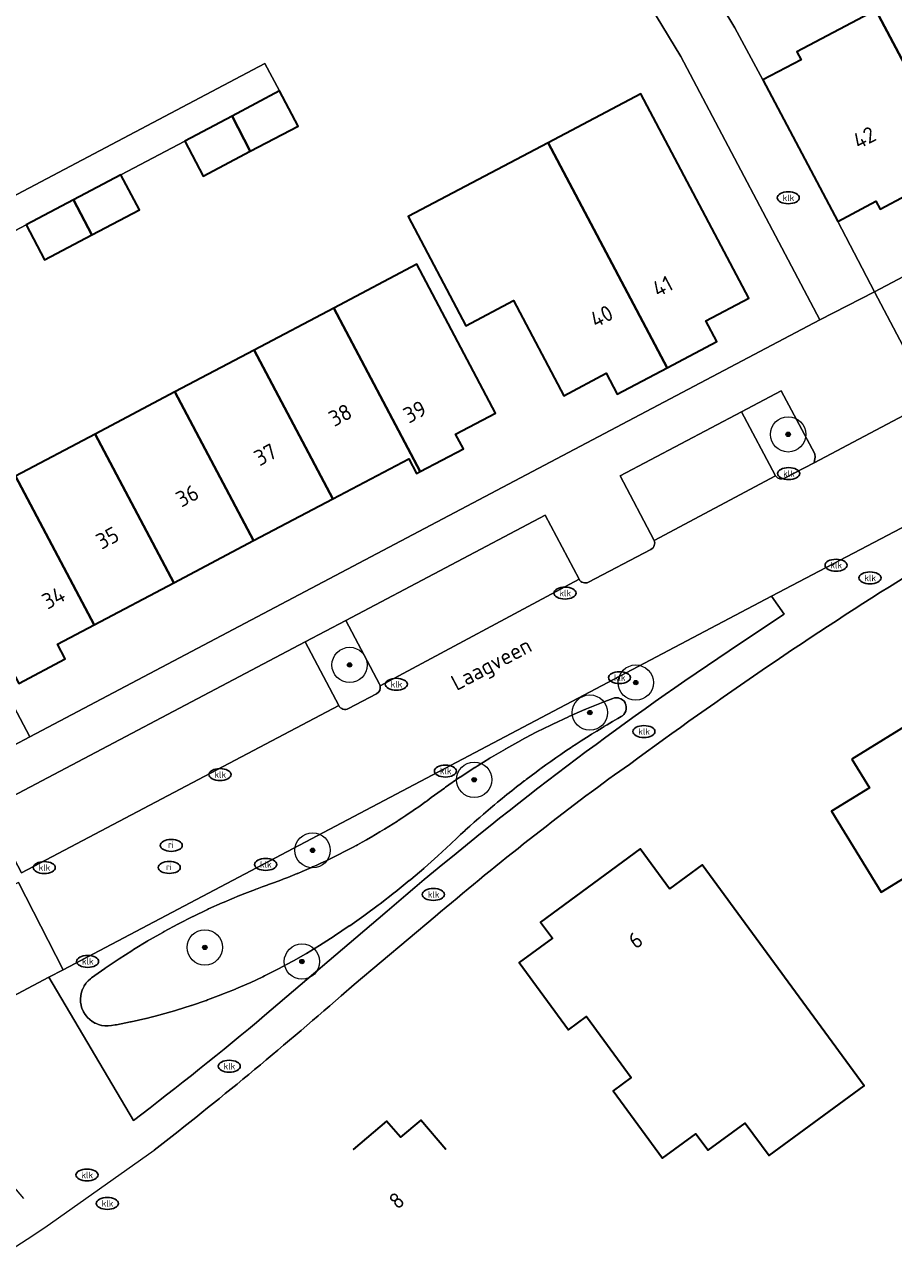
# Model space of a CAD drawing. Header units: metres. Extents: x 103671 to 105190, y 427150 to 429171.
# Tile 3 of 256: x 103776 to 103825, y 427158 to 427228. Entities that reach past the tile are written whole.
import ezdxf
from ezdxf.enums import TextEntityAlignment as Align

# ---------------------------------------------------------------- set-up
doc = ezdxf.new("R2010")
doc.units = ezdxf.units.M
for name, color, linetype, lineweight in [('B-WE-GR-BEPLANTING_CULTUUR_HEESTERS-GV', 253, 'Continuous', 18), ('B-WE-GR-BOOM-S', 253, 'Continuous', 25), ('B-WE-IE-MEUBILAIR-S', 253, 'Continuous', 25), ('B-WE-OG-BEBOUWING-GV', 253, 'Continuous', 35), ('B-WE-OG-BEBOUWING-T18', 7, 'Continuous', 18), ('B-WE-OG-TERREIN_BEGROEID-GV', 253, 'Continuous', 18), ('B-WE-OG-TERREIN_ERF-GV', 253, 'Continuous', 18), ('B-WE-OG-TOPOGRAFIE-T18', 7, 'Continuous', 18), ('B-WE-VH-OPENVERHARDING-GV', 253, 'Continuous', 18), ('B-WE-VH-OPENVERHARDING_BETONSTRAATSTEEN-GV', 253, 'Continuous', 18), ('B-WE-VH-OPENVERHARDING_STRAATBAKSTEEN-GV', 253, 'Continuous', 18), ('B-WE-VH-OPENVERHARDING_TEGEL-GV', 253, 'Continuous', 18)]:
    doc.layers.add(name, color=color, linetype=linetype, lineweight=lineweight)
doc.styles.add('NLCS-ISO', font='NLCS-ISO.ttf')
doc.styles.add('NLCS-ISO-M500-T18', font='NLCS-ISO.ttf', dxfattribs={"height": 0.9})

# ---------------------------------------------------------------- blocks, each defined once
blk = doc.blocks.new('SIE-MEUBILAIR_PUT_KOLK-SO')
blk.add_ellipse((0, 0), major_axis=(1.25, 0), ratio=0.54)
at = {"style": 'NLCS-ISO'}
blk.add_text('klk', height=0.75, dxfattribs=at).set_placement((0.03, 0), align=Align.MIDDLE_CENTER)
blk = doc.blocks.new('SIE-MEUBILAIR_PUT_RIOOLPUT-SO')
blk.add_ellipse((0, 0), major_axis=(1.25, 0), ratio=0.54)
at = {"style": 'NLCS-ISO'}
blk.add_text('ri', height=0.75, dxfattribs=at).set_placement((-0.04, 0.07), align=Align.MIDDLE_CENTER)
blk = doc.blocks.new('SGR-BOOM_GBKN-SO')
at = {"linetype": 'ByBlock', "lineweight": 18}
h = blk.add_hatch(color=0, dxfattribs=at)
h.dxf.hatch_style = 1
edge = h.paths.add_edge_path()
edge.add_arc((0, 0), 0.25, 0, 360)
at = {"color": 0, "linetype": 'ByBlock', "lineweight": 18}
for radius in [2, 0.25]:
    blk.add_circle((0, 0), radius, dxfattribs=at)
at = {"color": 0, "linetype": 'ByBlock', "lineweight": 18, "style": 'NLCS-ISO'}
blk.add_attdef('SOORT', (2.5, 0), '', height=1.5, dxfattribs=at)

msp = doc.modelspace()

# ---------------------------------------------------------------- linework, layer by layer
at = {"layer": 'B-WE-GR-BEPLANTING_CULTUUR_HEESTERS-GV', "flags": 128}
for points in [[(103818.528, 427202.582), (103820.192, 427203.458), (103820.22, 427203.589), (103820.26, 427203.773), (103820.235, 427203.967), (103818.34, 427207.53), (103816.092, 427206.345)], [(103816.092, 427206.345), (103817.988, 427202.749), (103818.001, 427202.727), (103818.015, 427202.705)], [(103793.681, 427194.525), (103791.38, 427193.311), (103793.287, 427189.695)], [(103795.589, 427190.908), (103793.681, 427194.525)], [(103793.827, 427189.529), (103795.421, 427190.368)]]:
    msp.add_lwpolyline(points, dxfattribs=at)
at = {"layer": 'B-WE-GR-BEPLANTING_CULTUUR_HEESTERS-GV'}
for points in [[(103818.015, 427202.705, 0.376109), (103818.528, 427202.582)], [(103795.421, 427190.368, 0.348257), (103795.622, 427190.823)], [(103795.622, 427190.823, 0.055093), (103795.589, 427190.908)], [(103793.287, 427189.695, 0.414369), (103793.827, 427189.529)]]:
    msp.add_lwpolyline(points, format="xyb", dxfattribs=at)
at = {"layer": 'B-WE-OG-BEBOUWING-GV', "flags": 128}
for points in [[(103823.696, 427229.087), (103828.412, 427220.19), (103833.41, 427222.831), (103827.576, 427233.966), (103827.391, 427233.868), (103828.559, 427231.658)], [(103817.292, 427225.135), (103821.531, 427217.117), (103823.697, 427218.262), (103823.931, 427217.82), (103828.412, 427220.19), (103823.696, 427229.087), (103819.224, 427226.722), (103819.458, 427226.28)], [(103789.93, 427224.511), (103787.249, 427223.094), (103788.276, 427221.101), (103790.978, 427222.528)], [(103805.147, 427221.581), (103811.871, 427208.833), (103814.691, 427210.321), (103814.071, 427211.497), (103816.494, 427212.775), (103810.391, 427224.347)], [(103787.249, 427223.094), (103784.567, 427221.678), (103785.615, 427219.695), (103788.276, 427221.101)], [(103811.871, 427208.833), (103805.147, 427221.581), (103797.222, 427217.401), (103800.484, 427211.216), (103803.176, 427212.636), (103806.017, 427207.249), (103808.429, 427208.522), (103809.05, 427207.345)], [(103780.946, 427219.764), (103778.264, 427218.347), (103779.311, 427216.364), (103781.993, 427217.781)], [(103778.264, 427218.347), (103775.583, 427216.931), (103776.631, 427214.948), (103779.311, 427216.364)], [(103793.01, 427212.215), (103797.9, 427202.953), (103800.34, 427204.24), (103799.896, 427205.08), (103802.151, 427206.27), (103797.706, 427214.693)], [(103797.9, 427202.953), (103793.01, 427212.215), (103788.501, 427209.835), (103792.946, 427201.412), (103797.251, 427203.684), (103797.694, 427202.844)], [(103784.008, 427207.464), (103788.453, 427199.041), (103792.946, 427201.412), (103788.501, 427209.835)], [(103788.453, 427199.041), (103784.008, 427207.464), (103779.495, 427205.082), (103783.94, 427196.659)], [(103774.982, 427202.701), (103779.428, 427194.278), (103783.94, 427196.659), (103779.495, 427205.082)], [(103779.428, 427194.278), (103774.982, 427202.701), (103770.282, 427200.221), (103775.171, 427190.957), (103777.798, 427192.344), (103777.355, 427193.184)], [(103822.327, 427186.668), (103823.326, 427185.042), (103821.172, 427183.718), (103823.993, 427179.125), (103826.148, 427180.448), (103828.606, 427176.446), (103834.583, 427180.118), (103828.304, 427190.34)], [(103812.012, 427179.322), (103810.356, 427181.579), (103804.712, 427177.438), (103805.381, 427176.527), (103803.494, 427175.143), (103806.292, 427171.329), (103807.316, 427172.08), (103809.848, 427168.63), (103808.824, 427167.878), (103811.622, 427164.065), (103813.509, 427165.449), (103814.195, 427164.514), (103816.291, 427166.052), (103817.646, 427164.206), (103823.04, 427168.163), (103813.859, 427180.676)]]:
    msp.add_lwpolyline(points, close=True, dxfattribs=at)
msp.add_lwpolyline([(103799.352, 427164.555), (103797.925, 427166.225), (103796.777, 427165.244), (103795.991, 427166.164), (103794.108, 427164.555)], dxfattribs=at)
at = {"layer": 'B-WE-OG-TERREIN_BEGROEID-GV', "flags": 128}
for points in [[(103812.882, 427191.107), (103816.025, 427193.242), (103818.498, 427194.878), (103817.791, 427195.897), (103777.685, 427174.736), (103776.874, 427174.308), (103781.653, 427166.198)], [(103789.078, 427172.137), (103795.506, 427177.611)]]:
    msp.add_lwpolyline(points, dxfattribs=at)
at = {"layer": 'B-WE-OG-TERREIN_BEGROEID-GV'}
for points in [[(103795.506, 427177.611, -0.026693), (103812.882, 427191.107)], [(103781.653, 427166.198, 0.012697), (103789.078, 427172.137)]]:
    msp.add_lwpolyline(points, format="xyb", dxfattribs=at)
at = {"layer": 'B-WE-OG-TERREIN_BEGROEID-GV', "flags": 128}
for points in [[(103809.114, 427190.14), (103809.011, 427190.145), (103808.908, 427190.138), (103808.901, 427190.137), (103808.795, 427190.108), (103808.498, 427189.994), (103808.201, 427189.878), (103808.169, 427189.866), (103808.156, 427189.86), (103807.316, 427189.517), (103807.237, 427189.483), (103807.213, 427189.473), (103806.315, 427189.078), (103806.291, 427189.068), (103805.402, 427188.652), (103805.285, 427188.596), (103804.499, 427188.204), (103804.43, 427188.168), (103803.608, 427187.734), (103803.585, 427187.722), (103802.75, 427187.256), (103802.728, 427187.244), (103802.718, 427187.238), (103801.926, 427186.772), (103801.86, 427186.732), (103801.843, 427186.722), (103801.113, 427186.269), (103801.004, 427186.2), (103800.984, 427186.187), (103800.162, 427185.648), (103800.144, 427185.636), (103799.332, 427185.076), (103799.262, 427185.026), (103798.517, 427184.484), (103798.282, 427184.311), (103798.173, 427184.232), (103798.158, 427184.221), (103798.047, 427184.14), (103797.809, 427183.971), (103797.571, 427183.804), (103797.421, 427183.701), (103797.331, 427183.639), (103797.09, 427183.476), (103796.847, 427183.315), (103796.655, 427183.19), (103796.603, 427183.156), (103796.358, 427182.999), (103796.111, 427182.844), (103795.876, 427182.699), (103795.864, 427182.691), (103795.615, 427182.54), (103795.364, 427182.391), (103795.113, 427182.245), (103795.084, 427182.228), (103795.077, 427182.224), (103794.86, 427182.1), (103794.606, 427181.957), (103794.351, 427181.817), (103794.281, 427181.779), (103794.262, 427181.768), (103794.095, 427181.678), (103793.838, 427181.542), (103793.579, 427181.408), (103793.466, 427181.35), (103793.445, 427181.34), (103793.32, 427181.276), (103793.059, 427181.146), (103792.797, 427181.018), (103792.64, 427180.943), (103792.535, 427180.893), (103792.271, 427180.769), (103792.006, 427180.648), (103791.804, 427180.557), (103791.74, 427180.529), (103791.474, 427180.412), (103791.206, 427180.297), (103790.958, 427180.193), (103790.937, 427180.185), (103790.668, 427180.075), (103790.397, 427179.967), (103790.126, 427179.861), (103790.103, 427179.852), (103790.091, 427179.848), (103789.854, 427179.757), (103789.581, 427179.656), (103789.307, 427179.557), (103789.239, 427179.533), (103788.952, 427179.43), (103788.665, 427179.324), (103788.585, 427179.294), (103788.562, 427179.285), (103787.811, 427178.994), (103787.686, 427178.944), (103787.662, 427178.934), (103786.795, 427178.572), (103786.684, 427178.523), (103785.914, 427178.177), (103785.849, 427178.147), (103785.043, 427177.761), (103785.023, 427177.751), (103784.207, 427177.336), (103784.182, 427177.323), (103784.178, 427177.321), (103783.4, 427176.901), (103783.333, 427176.864), (103783.315, 427176.854), (103782.604, 427176.448), (103782.495, 427176.384), (103782.472, 427176.37), (103781.669, 427175.883), (103781.56, 427175.815), (103780.857, 427175.362), (103780.79, 427175.318), (103780.057, 427174.821), (103780.033, 427174.804), (103779.287, 427174.272), (103779.271, 427174.26), (103779.237, 427174.234), (103779.224, 427174.224), (103779.095, 427174.109), (103779.09, 427174.104), (103778.971, 427173.967), (103778.968, 427173.964), (103778.87, 427173.82), (103778.864, 427173.809), (103778.862, 427173.805), (103778.787, 427173.66), (103778.778, 427173.64), (103778.776, 427173.634), (103778.715, 427173.461), (103778.714, 427173.457), (103778.675, 427173.276), (103778.672, 427173.257), (103778.658, 427173.087), (103778.658, 427173.078), (103778.665, 427172.898), (103778.694, 427172.721), (103778.697, 427172.71), (103778.698, 427172.706), (103778.744, 427172.548), (103778.751, 427172.528), (103778.754, 427172.523), (103778.828, 427172.355), (103778.831, 427172.352), (103778.927, 427172.193), (103778.938, 427172.177), (103779.045, 427172.045), (103779.051, 427172.037), (103779.181, 427171.912), (103779.324, 427171.803), (103779.332, 427171.798), (103779.335, 427171.796), (103779.479, 427171.712), (103779.496, 427171.704), (103779.502, 427171.702), (103779.672, 427171.631), (103779.676, 427171.63), (103779.855, 427171.581), (103779.875, 427171.577), (103780.042, 427171.555), (103780.054, 427171.554), (103780.233, 427171.552), (103780.412, 427171.572), (103780.42, 427171.573), (103780.628, 427171.611), (103780.698, 427171.624), (103781.498, 427171.784), (103781.502, 427171.785), (103781.527, 427171.79), (103782.351, 427171.977), (103782.371, 427171.981), (103783.171, 427172.185), (103783.235, 427172.202), (103783.985, 427172.413), (103784.093, 427172.445), (103784.919, 427172.704), (103784.943, 427172.712), (103785.768, 427172.995), (103785.786, 427173.001), (103785.86, 427173.028), (103786.613, 427173.31), (103786.621, 427173.313), (103786.652, 427173.325), (103787.435, 427173.642), (103787.447, 427173.647), (103788.211, 427173.979), (103788.264, 427174.004), (103788.977, 427174.336), (103789.072, 427174.382), (103789.843, 427174.769), (103789.868, 427174.782), (103790.637, 427175.194), (103790.654, 427175.203), (103790.729, 427175.244), (103791.416, 427175.638), (103791.428, 427175.645), (103791.462, 427175.665), (103792.184, 427176.105), (103792.189, 427176.108), (103793.015, 427176.636), (103793.019, 427176.639), (103793.039, 427176.652), (103793.877, 427177.215), (103793.902, 427177.232), (103794.702, 427177.796), (103794.771, 427177.846), (103795.515, 427178.394), (103795.627, 427178.478), (103796.444, 427179.111), (103796.468, 427179.13), (103797.275, 427179.785), (103797.294, 427179.8), (103797.361, 427179.856), (103798.094, 427180.48), (103798.105, 427180.489), (103798.13, 427180.511), (103798.884, 427181.182), (103798.9, 427181.196), (103799.623, 427181.869), (103799.678, 427181.921), (103799.93, 427182.159), (103800.184, 427182.395), (103800.439, 427182.63), (103800.448, 427182.638), (103800.695, 427182.862), (103800.953, 427183.093), (103801.213, 427183.322), (103801.265, 427183.368), (103801.475, 427183.55), (103801.738, 427183.775), (103802.002, 427183.999), (103802.098, 427184.079), (103802.268, 427184.221), (103802.536, 427184.441), (103802.805, 427184.659), (103802.923, 427184.753), (103802.946, 427184.772), (103803.076, 427184.875), (103803.348, 427185.089), (103803.621, 427185.302), (103803.788, 427185.429), (103803.81, 427185.446), (103803.896, 427185.512), (103804.173, 427185.721), (103804.451, 427185.928), (103804.677, 427186.093), (103804.688, 427186.102), (103804.73, 427186.133), (103805.011, 427186.335), (103805.293, 427186.536), (103805.577, 427186.735), (103805.58, 427186.737), (103805.862, 427186.932), (103806.148, 427187.127), (103806.436, 427187.32), (103806.485, 427187.353), (103806.725, 427187.511), (103807.015, 427187.7), (103807.307, 427187.887), (103807.404, 427187.95), (103807.599, 427188.072), (103807.894, 427188.255), (103808.189, 427188.436), (103808.315, 427188.512), (103808.336, 427188.525), (103808.486, 427188.615), (103808.784, 427188.792), (103809.083, 427188.967), (103809.281, 427189.081), (103809.312, 427189.1), (103809.333, 427189.114), (103809.342, 427189.122), (103809.419, 427189.192), (103809.423, 427189.197), (103809.489, 427189.287), (103809.535, 427189.387), (103809.537, 427189.393), (103809.561, 427189.495), (103809.563, 427189.507), (103809.565, 427189.62), (103809.565, 427189.624), (103809.544, 427189.735), (103809.543, 427189.738), (103809.539, 427189.75), (103809.5, 427189.843), (103809.498, 427189.846), (103809.495, 427189.852), (103809.433, 427189.943), (103809.353, 427190.02), (103809.349, 427190.024), (103809.26, 427190.081), (103809.25, 427190.086), (103809.143, 427190.126)], [(103809.25, 427190.086), (103809.26, 427190.081), (103809.349, 427190.024), (103809.353, 427190.02), (103809.433, 427189.943), (103809.495, 427189.852), (103809.498, 427189.846), (103809.5, 427189.843), (103809.539, 427189.75), (103809.543, 427189.738), (103809.544, 427189.735), (103809.565, 427189.624), (103809.565, 427189.62), (103809.563, 427189.507), (103809.561, 427189.495), (103809.537, 427189.393), (103809.535, 427189.387), (103809.489, 427189.287), (103809.423, 427189.197), (103809.419, 427189.192), (103809.342, 427189.122), (103809.333, 427189.114), (103809.312, 427189.1), (103809.281, 427189.081), (103809.083, 427188.967), (103808.784, 427188.792), (103808.486, 427188.615), (103808.336, 427188.525), (103808.315, 427188.512), (103808.189, 427188.436), (103807.894, 427188.255), (103807.599, 427188.072), (103807.404, 427187.95), (103807.307, 427187.887), (103807.015, 427187.7), (103806.725, 427187.511), (103806.485, 427187.353), (103806.436, 427187.32), (103806.148, 427187.127), (103805.862, 427186.932), (103805.58, 427186.737), (103805.577, 427186.735), (103805.293, 427186.536), (103805.011, 427186.335), (103804.73, 427186.133), (103804.688, 427186.102), (103804.677, 427186.093), (103804.451, 427185.928), (103804.173, 427185.721), (103803.896, 427185.512), (103803.81, 427185.446), (103803.788, 427185.429), (103803.621, 427185.302), (103803.348, 427185.089), (103803.076, 427184.875), (103802.946, 427184.772), (103802.923, 427184.753), (103802.805, 427184.659), (103802.536, 427184.441), (103802.268, 427184.221), (103802.098, 427184.079), (103802.002, 427183.999), (103801.738, 427183.775), (103801.475, 427183.55), (103801.265, 427183.368), (103801.213, 427183.322), (103800.953, 427183.093), (103800.695, 427182.862), (103800.448, 427182.638), (103800.439, 427182.63), (103800.184, 427182.395), (103799.93, 427182.159), (103799.678, 427181.921), (103799.623, 427181.869), (103798.9, 427181.196), (103798.884, 427181.182), (103798.13, 427180.511), (103798.105, 427180.489), (103798.094, 427180.48), (103797.361, 427179.856), (103797.294, 427179.8), (103797.275, 427179.785), (103796.468, 427179.13), (103796.444, 427179.111), (103795.627, 427178.478), (103795.515, 427178.394), (103794.771, 427177.846), (103794.702, 427177.796), (103793.902, 427177.232), (103793.877, 427177.215), (103793.039, 427176.652), (103793.019, 427176.639), (103793.015, 427176.636), (103792.189, 427176.108), (103792.184, 427176.105), (103791.462, 427175.665), (103791.428, 427175.645), (103791.416, 427175.638), (103790.729, 427175.244), (103790.654, 427175.203), (103790.637, 427175.194), (103789.868, 427174.782), (103789.843, 427174.769), (103789.072, 427174.382), (103788.977, 427174.336), (103788.264, 427174.004), (103788.211, 427173.979), (103787.447, 427173.647), (103787.435, 427173.642), (103786.652, 427173.325), (103786.621, 427173.313), (103786.613, 427173.31), (103785.86, 427173.028), (103785.786, 427173.001), (103785.768, 427172.995), (103784.943, 427172.712), (103784.919, 427172.704), (103784.093, 427172.445), (103783.985, 427172.413), (103783.235, 427172.202), (103783.171, 427172.185), (103782.371, 427171.981), (103782.351, 427171.977), (103781.527, 427171.79), (103781.502, 427171.785), (103781.498, 427171.784), (103780.698, 427171.624), (103780.628, 427171.611), (103780.42, 427171.573), (103780.412, 427171.572), (103780.233, 427171.552), (103780.054, 427171.554), (103780.042, 427171.555), (103779.875, 427171.577), (103779.855, 427171.581), (103779.676, 427171.63), (103779.672, 427171.631), (103779.502, 427171.702), (103779.496, 427171.704), (103779.479, 427171.712), (103779.335, 427171.796), (103779.332, 427171.798), (103779.324, 427171.803), (103779.181, 427171.912), (103779.051, 427172.037), (103779.045, 427172.045), (103778.938, 427172.177), (103778.927, 427172.193), (103778.831, 427172.352), (103778.828, 427172.355), (103778.754, 427172.523), (103778.751, 427172.528), (103778.744, 427172.548), (103778.698, 427172.706), (103778.697, 427172.71), (103778.694, 427172.721), (103778.665, 427172.898), (103778.658, 427173.078), (103778.658, 427173.087), (103778.672, 427173.257), (103778.675, 427173.276), (103778.714, 427173.457), (103778.715, 427173.461), (103778.776, 427173.634), (103778.778, 427173.64), (103778.787, 427173.66), (103778.862, 427173.805), (103778.864, 427173.809), (103778.87, 427173.82), (103778.968, 427173.964), (103778.971, 427173.967), (103779.09, 427174.104), (103779.095, 427174.109), (103779.224, 427174.224), (103779.237, 427174.234), (103779.271, 427174.26), (103779.287, 427174.272), (103780.033, 427174.804), (103780.057, 427174.821), (103780.79, 427175.318), (103780.857, 427175.362), (103781.56, 427175.815), (103781.669, 427175.883), (103782.472, 427176.37), (103782.495, 427176.384), (103782.604, 427176.448), (103783.315, 427176.854), (103783.333, 427176.864), (103783.4, 427176.901), (103784.178, 427177.321), (103784.182, 427177.323), (103784.207, 427177.336), (103785.023, 427177.751), (103785.043, 427177.761), (103785.849, 427178.147), (103785.914, 427178.177), (103786.684, 427178.523), (103786.795, 427178.572), (103787.662, 427178.934), (103787.686, 427178.944), (103787.811, 427178.994), (103788.562, 427179.285), (103788.585, 427179.294), (103788.665, 427179.324), (103788.952, 427179.43), (103789.239, 427179.533), (103789.307, 427179.557), (103789.581, 427179.656), (103789.854, 427179.757), (103790.091, 427179.848), (103790.103, 427179.852), (103790.126, 427179.861), (103790.397, 427179.967), (103790.668, 427180.075), (103790.937, 427180.185), (103790.958, 427180.193), (103791.206, 427180.297), (103791.474, 427180.412), (103791.74, 427180.529), (103791.804, 427180.557), (103792.006, 427180.648), (103792.271, 427180.769), (103792.535, 427180.893), (103792.64, 427180.943), (103792.797, 427181.018), (103793.059, 427181.146), (103793.32, 427181.276), (103793.445, 427181.34), (103793.466, 427181.35), (103793.579, 427181.408), (103793.838, 427181.542), (103794.095, 427181.678), (103794.262, 427181.768), (103794.281, 427181.779), (103794.351, 427181.817), (103794.606, 427181.957), (103794.86, 427182.1), (103795.077, 427182.224), (103795.084, 427182.228), (103795.113, 427182.245), (103795.364, 427182.391), (103795.615, 427182.54), (103795.864, 427182.691), (103795.876, 427182.699), (103796.111, 427182.844), (103796.358, 427182.999), (103796.603, 427183.156), (103796.655, 427183.19), (103796.847, 427183.315), (103797.09, 427183.476), (103797.331, 427183.639), (103797.421, 427183.701), (103797.571, 427183.804), (103797.809, 427183.971), (103798.047, 427184.14), (103798.158, 427184.221), (103798.173, 427184.232), (103798.282, 427184.311), (103798.517, 427184.484), (103799.262, 427185.026), (103799.332, 427185.076), (103800.144, 427185.636), (103800.162, 427185.648), (103800.984, 427186.187), (103801.004, 427186.2), (103801.113, 427186.269), (103801.843, 427186.722), (103801.86, 427186.732), (103801.926, 427186.772), (103802.718, 427187.238), (103802.728, 427187.244), (103802.75, 427187.256), (103803.585, 427187.722), (103803.608, 427187.734), (103804.43, 427188.168), (103804.499, 427188.204), (103805.285, 427188.596), (103805.402, 427188.652), (103806.291, 427189.068), (103806.315, 427189.078), (103807.213, 427189.473), (103807.237, 427189.483), (103807.316, 427189.517), (103808.156, 427189.86), (103808.169, 427189.866), (103808.201, 427189.878), (103808.498, 427189.994), (103808.795, 427190.108), (103808.901, 427190.137), (103808.908, 427190.138), (103809.011, 427190.145), (103809.114, 427190.14), (103809.143, 427190.126)]]:
    msp.add_lwpolyline(points, close=True, dxfattribs=at)
at = {"layer": 'B-WE-OG-TERREIN_ERF-GV', "flags": 128}
for points in [[(103802.521, 427250), (103815.704, 427228.092), (103817.292, 427225.135), (103819.458, 427226.28), (103819.224, 427226.722), (103823.696, 427229.087)], [(103828.412, 427220.19), (103823.931, 427217.82), (103823.697, 427218.262), (103821.531, 427217.117), (103823.61, 427213.141), (103881.016, 427243.493)], [(103763.793, 427210.657), (103775.798, 427187.932), (103820.523, 427211.542), (103812.654, 427226.458), (103807, 427235.784)], [(103733.385, 427196.632), (103789.107, 427226.069), (103789.93, 427224.511), (103790.978, 427222.528), (103788.276, 427221.101), (103785.615, 427219.695), (103784.567, 427221.678), (103780.946, 427219.764), (103781.993, 427217.781), (103779.311, 427216.364), (103776.631, 427214.948), (103775.583, 427216.931), (103771.922, 427214.997)], [(103809.741, 427186.368), (103808.903, 427185.783)], [(103798.744, 427177.749), (103794.158, 427173.897), (103793.419, 427173.258)], [(103794.108, 427164.555), (103795.991, 427166.164), (103796.777, 427165.244), (103797.925, 427166.225), (103799.352, 427164.555)]]:
    msp.add_lwpolyline(points, dxfattribs=at)
for points in [[(103805.147, 427221.581), (103810.391, 427224.347), (103816.494, 427212.775), (103814.071, 427211.497), (103814.691, 427210.321), (103811.871, 427208.833), (103809.05, 427207.345), (103808.429, 427208.522), (103806.017, 427207.249), (103803.176, 427212.636), (103800.484, 427211.216), (103797.222, 427217.401)], [(103774.982, 427202.701), (103779.495, 427205.082), (103784.008, 427207.464), (103788.501, 427209.835), (103793.01, 427212.215), (103797.706, 427214.693), (103802.151, 427206.27), (103799.896, 427205.08), (103800.34, 427204.24), (103797.9, 427202.953), (103797.694, 427202.844), (103797.251, 427203.684), (103792.946, 427201.412), (103788.453, 427199.041), (103783.94, 427196.659), (103779.428, 427194.278), (103777.355, 427193.184), (103777.798, 427192.344), (103775.171, 427190.957), (103770.282, 427200.221)], [(103822.327, 427186.668), (103828.304, 427190.34), (103834.583, 427180.118), (103828.606, 427176.446), (103826.148, 427180.448), (103823.993, 427179.125), (103821.172, 427183.718), (103823.326, 427185.042)], [(103812.012, 427179.322), (103813.859, 427180.676), (103823.04, 427168.163), (103817.646, 427164.206), (103816.291, 427166.052), (103814.195, 427164.514), (103813.509, 427165.449), (103811.622, 427164.065), (103808.824, 427167.878), (103809.848, 427168.63), (103807.316, 427172.08), (103806.292, 427171.329), (103803.494, 427175.143), (103805.381, 427176.527), (103804.712, 427177.438), (103810.356, 427181.579)]]:
    msp.add_lwpolyline(points, close=True, dxfattribs=at)
at = {"layer": 'B-WE-OG-TERREIN_ERF-GV'}
for points in [[(103825.469, 427197.067, 0.019408), (103809.741, 427186.368)], [(103808.903, 427185.783, 0.018521), (103798.744, 427177.749)], [(103793.419, 427173.258, -0.013957), (103782.834, 427164.509)]]:
    msp.add_lwpolyline(points, format="xyb", dxfattribs=at)
at = {"layer": 'B-WE-VH-OPENVERHARDING-GV', "flags": 128}
for points in [[(103888.845, 427244.827), (103895.7, 427248.467), (103895.783, 427248.707), (103898.233, 427250), (103901.263, 427251.599), (103901.097, 427254.111), (103893.322, 427250), (103881.016, 427243.493), (103823.61, 427213.141), (103826.86, 427206.971), (103827.253, 427207.178)], [(103775.145, 427179.676), (103777.685, 427174.736), (103817.791, 427195.897), (103829.763, 427202.187), (103848.804, 427212.191), (103846.158, 427217.172), (103843.894, 427215.976), (103839.431, 427213.617), (103839.384, 427213.592), (103827.253, 427207.178), (103826.86, 427206.971), (103820.192, 427203.458), (103818.528, 427202.582)], [(103818.015, 427202.705), (103811.142, 427199.055)], [(103810.959, 427198.549), (103807.428, 427196.69)], [(103806.888, 427196.857), (103795.622, 427190.823)], [(103795.421, 427190.368), (103793.827, 427189.529)], [(103793.287, 427189.695), (103775.312, 427180.216)]]:
    msp.add_lwpolyline(points, dxfattribs=at)
at = {"layer": 'B-WE-VH-OPENVERHARDING-GV'}
for points in [[(103818.528, 427202.582, -0.376109), (103818.015, 427202.705)], [(103811.142, 427199.055, -0.38745), (103810.959, 427198.549)], [(103807.428, 427196.69, -0.413505), (103806.888, 427196.857)], [(103795.622, 427190.823, -0.348257), (103795.421, 427190.368)], [(103793.827, 427189.529, -0.414369), (103793.287, 427189.695)]]:
    msp.add_lwpolyline(points, format="xyb", dxfattribs=at)
at = {"layer": 'B-WE-VH-OPENVERHARDING-GV', "flags": 128}
msp.add_lwpolyline([(103768.544, 427169.905), (103776.874, 427174.308), (103777.685, 427174.736), (103775.145, 427179.676), (103771.694, 427177.856), (103769.869, 427176.894), (103768.414, 427176.126), (103761.224, 427172.335), (103763.811, 427167.407)], close=True, dxfattribs=at)
at = {"layer": 'B-WE-VH-OPENVERHARDING_BETONSTRAATSTEEN-GV', "flags": 128}
for points in [[(103802.521, 427250), (103800.515, 427253.334), (103796.755, 427259.583), (103790.849, 427269.259), (103787.849, 427267.45), (103793.755, 427257.774), (103796.336, 427253.491), (103797.523, 427251.522), (103798.442, 427250), (103805.611, 427238.06), (103807, 427235.784), (103812.654, 427226.458), (103820.523, 427211.542), (103823.61, 427213.141), (103821.531, 427217.117), (103817.292, 427225.135), (103815.704, 427228.092)], [(103818.015, 427202.705), (103818.001, 427202.727), (103817.988, 427202.749), (103816.092, 427206.345), (103809.213, 427202.717), (103811.126, 427199.089), (103811.134, 427199.072), (103811.142, 427199.055)], [(103791.38, 427193.311), (103773.407, 427183.828), (103775.312, 427180.216), (103793.287, 427189.695)]]:
    msp.add_lwpolyline(points, close=True, dxfattribs=at)
for points in [[(103806.888, 427196.857), (103804.976, 427200.482), (103793.681, 427194.525), (103795.589, 427190.908)], [(103795.622, 427190.823), (103806.888, 427196.857)]]:
    msp.add_lwpolyline(points, dxfattribs=at)
at = {"layer": 'B-WE-VH-OPENVERHARDING_BETONSTRAATSTEEN-GV'}
msp.add_lwpolyline([(103795.589, 427190.908, -0.055093), (103795.622, 427190.823)], format="xyb", dxfattribs=at)
at = {"layer": 'B-WE-VH-OPENVERHARDING_STRAATBAKSTEEN-GV', "flags": 128}
for points in [[(103811.142, 427199.055), (103811.134, 427199.072), (103811.126, 427199.089), (103809.213, 427202.717), (103816.092, 427206.345), (103818.34, 427207.53), (103820.235, 427203.967), (103820.26, 427203.773), (103820.22, 427203.589), (103820.192, 427203.458), (103826.86, 427206.971), (103823.61, 427213.141), (103820.523, 427211.542), (103775.798, 427187.932)], [(103775.312, 427180.216), (103773.407, 427183.828), (103791.38, 427193.311), (103793.681, 427194.525), (103804.976, 427200.482), (103806.888, 427196.857)], [(103807.428, 427196.69), (103810.959, 427198.549)], [(103775.798, 427187.932), (103773.927, 427186.944), (103741.802, 427169.986), (103731.604, 427164.555)]]:
    msp.add_lwpolyline(points, dxfattribs=at)
at = {"layer": 'B-WE-VH-OPENVERHARDING_STRAATBAKSTEEN-GV'}
for points in [[(103810.959, 427198.549, 0.38745), (103811.142, 427199.055)], [(103806.888, 427196.857, 0.413505), (103807.428, 427196.69)]]:
    msp.add_lwpolyline(points, format="xyb", dxfattribs=at)
at = {"layer": 'B-WE-VH-OPENVERHARDING_TEGEL-GV', "flags": 128}
for points in [[(103771.922, 427214.997), (103775.583, 427216.931), (103778.264, 427218.347), (103780.946, 427219.764), (103784.567, 427221.678), (103787.249, 427223.094), (103789.93, 427224.511), (103789.107, 427226.069), (103733.385, 427196.632)], [(103773.927, 427186.944), (103775.798, 427187.932), (103763.793, 427210.657)], [(103830.916, 427200.351), (103829.763, 427202.187), (103817.791, 427195.897), (103818.498, 427194.878), (103816.025, 427193.242), (103812.882, 427191.107)], [(103808.903, 427185.783), (103809.741, 427186.368)], [(103795.506, 427177.611), (103789.078, 427172.137)], [(103793.419, 427173.258), (103794.158, 427173.897), (103798.744, 427177.749)], [(103781.653, 427166.198), (103776.874, 427174.308), (103768.544, 427169.905), (103775.43, 427161.775)], [(103773.628, 427158.112), (103774.418, 427158.678), (103775.649, 427159.484), (103776.637, 427160.144), (103782.834, 427164.509)]]:
    msp.add_lwpolyline(points, dxfattribs=at)
at = {"layer": 'B-WE-VH-OPENVERHARDING_TEGEL-GV'}
for points in [[(103809.741, 427186.368, -0.019408), (103825.469, 427197.067)], [(103812.882, 427191.107, 0.026693), (103795.506, 427177.611)], [(103798.744, 427177.749, -0.018521), (103808.903, 427185.783)], [(103782.834, 427164.509, 0.013957), (103793.419, 427173.258)], [(103789.078, 427172.137, -0.012697), (103781.653, 427166.198)]]:
    msp.add_lwpolyline(points, format="xyb", dxfattribs=at)

# ---------------------------------------------------------------- block references
at = {"layer": 'B-WE-GR-BOOM-S', "xscale": 0.5, "yscale": 0.5, "zscale": 0.5}
for p in [(103818.727, 427205.062), (103793.898, 427192.001), (103810.1, 427191), (103807.5, 427189.3), (103800.951, 427185.497), (103791.8, 427181.5), (103785.7, 427176), (103791.2, 427175.2)]:
    msp.add_blockref('SGR-BOOM_GBKN-SO', p, dxfattribs=at)
at = {"layer": 'B-WE-IE-MEUBILAIR-S', "xscale": 0.5, "yscale": 0.5, "zscale": 0.5}
for name, p in [('SIE-MEUBILAIR_PUT_KOLK-SO', (103818.732, 427218.462)), ('SIE-MEUBILAIR_PUT_KOLK-SO', (103818.757, 427202.84)), ('SIE-MEUBILAIR_PUT_KOLK-SO', (103821.44, 427197.65)), ('SIE-MEUBILAIR_PUT_KOLK-SO', (103823.36, 427196.93)), ('SIE-MEUBILAIR_PUT_KOLK-SO', (103806.094, 427196.07)), ('SIE-MEUBILAIR_PUT_KOLK-SO', (103809.178, 427191.281)), ('SIE-MEUBILAIR_PUT_KOLK-SO', (103796.541, 427190.905)), ('SIE-MEUBILAIR_PUT_KOLK-SO', (103810.56, 427188.23)), ('SIE-MEUBILAIR_PUT_KOLK-SO', (103786.561, 427185.79)), ('SIE-MEUBILAIR_PUT_KOLK-SO', (103799.324, 427185.99)), ('SIE-MEUBILAIR_PUT_RIOOLPUT-SO', (103783.797, 427181.78)), ('SIE-MEUBILAIR_PUT_KOLK-SO', (103776.607, 427180.524)), ('SIE-MEUBILAIR_PUT_RIOOLPUT-SO', (103783.686, 427180.529)), ('SIE-MEUBILAIR_PUT_KOLK-SO', (103789.144, 427180.7)), ('SIE-MEUBILAIR_PUT_KOLK-SO', (103798.64, 427179)), ('SIE-MEUBILAIR_PUT_KOLK-SO', (103779.064, 427175.208)), ('SIE-MEUBILAIR_PUT_KOLK-SO', (103787.08, 427169.27)), ('SIE-MEUBILAIR_PUT_KOLK-SO', (103779.03, 427163.11)), ('SIE-MEUBILAIR_PUT_KOLK-SO', (103780.18, 427161.5))]:
    msp.add_blockref(name, p, dxfattribs=at)

# ---------------------------------------------------------------- texts
at = {"layer": 'B-WE-OG-BEBOUWING-T18', "style": 'NLCS-ISO-M500-T18'}
for s, rotation, p in [('42', 27.9, (103823.039, 427221.873)), ('41', 27.8, (103811.614, 427213.454)), ('40', 27.8, (103808.163, 427211.754)), ('38', 27.8, (103793.368, 427206.158)), ('39', 27.8, (103797.589, 427206.344)), ('37', 27.8, (103789.123, 427203.917)), ('36', 27.8, (103784.707, 427201.587)), ('35', 27.8, (103780.184, 427199.2)), ('34', 27.8, (103777.133, 427195.809)), ('6', 36.3, (103810.081, 427176.416)), ('8', 40.5, (103796.562, 427161.663))]:
    msp.add_text(s, height=0.9, rotation=rotation, dxfattribs=at).set_placement(p, align=Align.MIDDLE)
at = {"layer": 'B-WE-OG-TOPOGRAFIE-T18', "style": 'NLCS-ISO-M500-T18'}
msp.add_text('Laagveen', height=0.9, rotation=27.9, dxfattribs=at).set_placement((103801.981, 427191.944), align=Align.MIDDLE)

doc.saveas('drawing.dxf')
